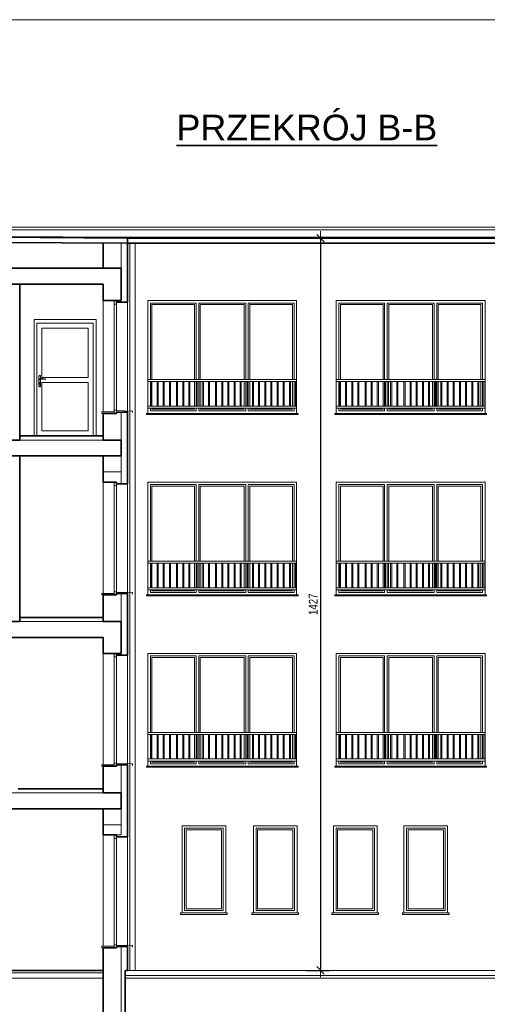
# Model space of a CAD drawing. Header units: millimetres. Extents: x 27795 to 86097, y -35443 to 41185.
# Tile 6 of 16: x 82472 to 83384, y -34443 to -32523. Entities that reach past the tile are written whole.
import ezdxf

# ---------------------------------------------------------------- set-up
doc = ezdxf.new("R2010")
doc.units = ezdxf.units.MM
doc.layers.get('0').update_dxf_attribs({"lineweight": 18})
doc.layers.get('Defpoints').update_dxf_attribs({"lineweight": 18})
for name, color, linetype, lineweight in [('Cienka', 7, 'Continuous', 18), ('M_Ramki rysunków', 2, 'Continuous', 18), ('M_Teksty duże', 3, 'Continuous', 35), ('PG_STOLARKA', 1, 'Continuous', 18), ('PG_WIDOKOWE_CIENKIE', 1, 'Continuous', 18), ('PG_WYMIARY', 1, 'Continuous', 18), ('PG_ŚCIANY_SŁUPY', 4, 'Continuous', 35)]:
    doc.layers.add(name, color=color, linetype=linetype, lineweight=lineweight)
doc.styles.add('BIKWYM', font='BIKROMSW.SHX', dxfattribs={"width": 0.8})
doc.styles.add('MCAD_TD', font='arial.ttf')
doc.dimstyles.new('BA_KR_50', dxfattribs={"dimscale": 0.5, "dimtxt": 25, "dimasz": 1.666667, "dimexe": 24, "dimexo": 0, "dimgap": 0, "dimtad": 0, "dimdec": 1, "dimrnd": 0.5, "dimzin": 9, "dimdsep": 46, "dimtxsty": 'BIKWYM', "dimblk": 'WYM-KR', "dimcen": 0, "dimdle": 20, "dimclrd": 256, "dimclre": 256, "dimclrt": 7, "dimadec": 0, "dimazin": 0, "dimtfac": 0.033333, "dimtdec": 1, "dimtmove": 0, "dimatfit": 3, "dimldrblk": 'WYM-KR', "dimfxl": 40, "dimfxlon": 1, "dimtvp": 0.8, "dimtolj": 1, "dimarcsym": 0})

# ---------------------------------------------------------------- blocks, each defined once
blk = doc.blocks.new('WYM-KR')
at = {"linetype": 'ByBlock'}
blk.add_line((11.52, 0), (-11.52, 0), dxfattribs=at)
at = {"color": 7, "linetype": 'ByBlock'}
blk.add_line((6.24, 6.24), (-6.24, -6.24), dxfattribs=at)
blk = doc.blocks.new('*D989')
at = {"layer": 'Defpoints', "color": 0, "transparency": 16777216}
for p in [(82988, -32949.4), (83002.8, -34376.9), (83058.4, -34376.9)]:
    blk.add_point(p, dxfattribs=at)
at = {"layer": 'PG_WYMIARY', "lineweight": -2, "transparency": 16777216}
for p, q in [((83030.4, -32949.4), (83075.2, -32949.4)), ((83058.4, -32950.6), (83058.4, -34375.7)), ((83030.4, -34376.9), (83075.2, -34376.9))]:
    blk.add_line(p, q, dxfattribs=at)
at = {"layer": 'PG_WYMIARY', "lineweight": -2, "transparency": 16777216, "xscale": 1.166666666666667, "yscale": 1.166666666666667, "zscale": 1.166666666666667}
for p, rotation in [((83058.4, -32949.4), 90), ((83058.4, -34376.9), 270)]:
    blk.add_blockref('WYM-KR', p, dxfattribs=dict(at, rotation=rotation))
at = {"layer": 'PG_WYMIARY', "color": 7, "transparency": 16777216, "insert": (83044.4, -33663.1), "char_height": 17.5, "attachment_point": 5, "rotation": 90, "style": 'BIKWYM'}
blk.add_mtext('\\A1;1427', dxfattribs=at)

msp = doc.modelspace()

# ---------------------------------------------------------------- linework, layer by layer
at = {"layer": 'Cienka', "color": 18, "lineweight": 0, "true_color": 0x000000}
for p, q in [((82499.8, -33334.86), (82499.8, -33107.86)), ((82499.8, -33107.86), (82620.8, -33107.86)), ((82620.8, -33107.86), (82620.8, -33334.86)), ((82505.3, -33334.86), (82505.3, -33114.86)), ((82505.3, -33114.86), (82615.3, -33114.86)), ((82515.3, -33124.86), (82605.3, -33124.86)), ((82515.3, -33124.86), (82515.3, -33220.86)), ((82605.3, -33124.86), (82605.3, -33220.86)), ((82615.3, -33114.86), (82615.3, -33334.86)), ((82509, -33218.41), (82509, -33237.61)), ((82509.2, -33237.61), (82509.2, -33218.41)), ((82512.4, -33218.41), (82512.4, -33223.29)), ((82512.4, -33224.75), (82512.4, -33237.61)), ((82512.6, -33218.41), (82512.6, -33223.26)), ((82512.6, -33224.7), (82512.6, -33237.61)), ((82605.3, -33220.86), (82515.3, -33220.86)), ((82509.8, -33231.66), (82509.8, -33233.36)), ((82510.3, -33233.41), (82510.3, -33232.14)), ((82511.3, -33233.41), (82511.3, -33232.14)), ((82511.8, -33231.66), (82511.8, -33233.36)), ((82515.3, -33230.86), (82515.3, -33324.86)), ((82605.3, -33230.86), (82515.3, -33230.86)), ((82605.3, -33230.86), (82605.3, -33324.86)), ((82620.8, -33334.86), (82499.8, -33334.86)), ((82605.3, -33324.86), (82515.3, -33324.86))]:
    msp.add_line(p, q, dxfattribs=at)
for centre, radius in [((82510.8, -33224.46), 1), ((82510.8, -33217.71), 0.3), ((82510.8, -33238.31), 0.3)]:
    msp.add_circle(centre, radius, dxfattribs=at)
for centre, radius, start, end in [((82510.8, -33218.41), 1.8, 0, 180), ((82510.8, -33218.41), 1.6, 0, 180), ((82510.8, -33224.46), 0.85, 90, 311.71105), ((82515.6, -33243.75), 20.7, 71.11883, 103.40488), ((82517.35, -33241.63), 17.59, 73.63501, 109.86977), ((82522.16, -33224.46), 0.332, 295.21794, 64.78206), ((82510.8, -33237.61), 1.8, 180, 0), ((82510.8, -33237.61), 1.6, 180, 0), ((82510.8, -33231.66), 1, 0, 180), ((82510.8, -33233.36), 1, 180, 0), ((82510.8, -33231.46), 0.85, 306.03188, 233.96812), ((82510.8, -33233.41), 0.5, 180, 0)]:
    msp.add_arc(centre, radius, start, end, dxfattribs=at)
at = {"layer": 'M_Ramki rysunków', "color": 18, "true_color": 0x000000}
msp.add_lwpolyline([(81485.14, -35393.39), (81485.14, -32523.39), (85335.14, -32523.39), (85335.14, -35393.39)], close=True, dxfattribs=at)
at = {"layer": 'PG_STOLARKA', "color": 18, "true_color": 0x000000}
for p, q in [((82656.3, -33077.86), (82656.3, -33284.86)), ((82660.3, -33077.86), (82660.3, -33284.86)), ((82656.3, -33431.86), (82656.3, -33638.86)), ((82660.3, -33431.86), (82660.3, -33638.86)), ((82656.3, -33765.86), (82656.3, -33972.86)), ((82660.3, -33765.86), (82660.3, -33972.86)), ((82656.3, -34119.86), (82656.3, -34326.86)), ((82660.3, -34119.86), (82660.3, -34326.86))]:
    msp.add_line(p, q, dxfattribs=at)
for points in [[(82656.3, -33077.86), (82660.3, -33077.86), (82660.3, -33070.86), (82656.3, -33070.86)], [(82656.3, -33290.86), (82660.3, -33290.86), (82660.3, -33284.86), (82656.3, -33284.86)], [(82631.8, -33287.86), (82656.3, -33287.86), (82656.3, -33290.86), (82631.8, -33290.86)], [(82656.3, -33431.86), (82660.3, -33431.86), (82660.3, -33424.86), (82656.3, -33424.86)], [(82631.8, -33641.86), (82656.3, -33641.86), (82656.3, -33644.86), (82631.8, -33644.86)], [(82656.3, -33644.86), (82660.3, -33644.86), (82660.3, -33638.86), (82656.3, -33638.86)], [(82656.3, -33765.86), (82660.3, -33765.86), (82660.3, -33758.86), (82656.3, -33758.86)], [(82631.8, -33975.86), (82656.3, -33975.86), (82656.3, -33978.86), (82631.8, -33978.86)], [(82656.3, -33978.86), (82660.3, -33978.86), (82660.3, -33972.86), (82656.3, -33972.86)], [(82656.3, -34119.86), (82660.3, -34119.86), (82660.3, -34112.86), (82656.3, -34112.86)], [(82631.8, -34329.86), (82656.3, -34329.86), (82656.3, -34332.86), (82631.8, -34332.86)], [(82656.3, -34332.86), (82660.3, -34332.86), (82660.3, -34326.86), (82656.3, -34326.86)]]:
    msp.add_lwpolyline(points, close=True, dxfattribs=at)
at = {"layer": 'PG_WIDOKOWE_CIENKIE', "color": 18, "true_color": 0x000000}
for p, q in [((81859.8, -32927.86), (84236.8, -32927.86)), ((81859.8, -32932.86), (84236.8, -32932.86)), ((81854.8, -32941.83), (82681.96, -32947.56)), ((82669.8, -33007.86), (82669.8, -32959.3)), ((82681.96, -32947.56), (83420.8, -32947.56)), ((82686.82, -34376.86), (82686.74, -32959.39)), ((82696.82, -34376.86), (82696.74, -32959.39)), ((82634.8, -33287.86), (82634.8, -33070.86)), ((82681.8, -33074.36), (82681.8, -33288.36)), ((83011.8, -33224.86), (82721.8, -33224.86)), ((83379.3, -33224.86), (83089.3, -33224.86)), ((83011.8, -33228.96), (82721.8, -33228.96)), ((82727.8, -33228.96), (82727.8, -33276.76)), ((82729.8, -33228.96), (82729.8, -33276.76)), ((82739.8, -33228.96), (82739.8, -33276.76)), ((82741.8, -33228.96), (82741.8, -33276.76)), ((82751.8, -33228.96), (82751.8, -33276.76)), ((82753.8, -33228.96), (82753.8, -33276.76)), ((82763.8, -33228.96), (82763.8, -33276.76)), ((82765.8, -33228.96), (82765.8, -33276.76)), ((82777.8, -33228.96), (82777.8, -33276.76)), ((82779.8, -33228.96), (82779.8, -33276.76)), ((82789.8, -33228.96), (82789.8, -33276.76)), ((82791.8, -33228.96), (82791.8, -33276.76)), ((82801.8, -33228.96), (82801.8, -33276.76)), ((82803.8, -33228.96), (82803.8, -33276.76)), ((82815.8, -33228.96), (82815.8, -33276.76)), ((82817.8, -33228.96), (82817.8, -33276.76)), ((82823.8, -33228.96), (82823.8, -33276.76)), ((82827.8, -33228.96), (82827.8, -33276.76)), ((82839.8, -33228.96), (82839.8, -33276.76)), ((82841.8, -33228.96), (82841.8, -33276.76)), ((82853.8, -33228.96), (82853.8, -33276.76)), ((82855.8, -33228.96), (82855.8, -33276.76)), ((82865.8, -33228.96), (82865.8, -33276.76)), ((82867.8, -33228.96), (82867.8, -33276.76)), ((82877.8, -33228.96), (82877.8, -33276.76)), ((82879.8, -33228.96), (82879.8, -33276.76)), ((82889.8, -33228.96), (82889.8, -33276.76)), ((82891.8, -33228.96), (82891.8, -33276.76)), ((82901.8, -33228.96), (82901.8, -33276.76)), ((82903.8, -33228.96), (82903.8, -33276.76)), ((82913.8, -33228.96), (82913.8, -33276.76)), ((82915.8, -33228.96), (82915.8, -33276.76)), ((82925.8, -33228.96), (82925.8, -33276.76)), ((82927.8, -33228.96), (82927.8, -33276.76)), ((82937.8, -33228.96), (82937.8, -33276.76)), ((82939.8, -33228.96), (82939.8, -33276.76)), ((82949.8, -33228.96), (82949.8, -33276.76)), ((82951.8, -33228.96), (82951.8, -33276.76)), ((82961.8, -33228.96), (82961.8, -33276.76)), ((82963.8, -33228.96), (82963.8, -33276.76)), ((82973.8, -33228.96), (82973.8, -33276.76)), ((82975.8, -33228.96), (82975.8, -33276.76)), ((82985.8, -33228.96), (82985.8, -33276.76)), ((82987.8, -33228.96), (82987.8, -33276.76)), ((82997.8, -33228.96), (82997.8, -33276.76)), ((82999.8, -33228.96), (82999.8, -33276.76)), ((83009.8, -33228.96), (83009.8, -33276.76)), ((83011.8, -33228.96), (83011.8, -33276.76)), ((83379.3, -33228.96), (83089.3, -33228.96)), ((83095.3, -33228.96), (83095.3, -33276.76)), ((83097.3, -33228.96), (83097.3, -33276.76)), ((83107.3, -33228.96), (83107.3, -33276.76)), ((83109.3, -33228.96), (83109.3, -33276.76)), ((83119.3, -33228.96), (83119.3, -33276.76)), ((83121.3, -33228.96), (83121.3, -33276.76)), ((83131.3, -33228.96), (83131.3, -33276.76)), ((83133.3, -33228.96), (83133.3, -33276.76)), ((83145.3, -33228.96), (83145.3, -33276.76)), ((83147.3, -33228.96), (83147.3, -33276.76)), ((83157.3, -33228.96), (83157.3, -33276.76)), ((83159.3, -33228.96), (83159.3, -33276.76)), ((83169.3, -33228.96), (83169.3, -33276.76)), ((83171.3, -33228.96), (83171.3, -33276.76)), ((83183.3, -33228.96), (83183.3, -33276.76)), ((83185.3, -33228.96), (83185.3, -33276.76)), ((83191.3, -33228.96), (83191.3, -33276.76)), ((83195.3, -33228.96), (83195.3, -33276.76)), ((83207.3, -33228.96), (83207.3, -33276.76)), ((83209.3, -33228.96), (83209.3, -33276.76)), ((83221.3, -33228.96), (83221.3, -33276.76)), ((83223.3, -33228.96), (83223.3, -33276.76)), ((83233.3, -33228.96), (83233.3, -33276.76)), ((83235.3, -33228.96), (83235.3, -33276.76)), ((83245.3, -33228.96), (83245.3, -33276.76)), ((83247.3, -33228.96), (83247.3, -33276.76)), ((83257.3, -33228.96), (83257.3, -33276.76)), ((83259.3, -33228.96), (83259.3, -33276.76)), ((83269.3, -33228.96), (83269.3, -33276.76)), ((83271.3, -33228.96), (83271.3, -33276.76)), ((83281.3, -33228.96), (83281.3, -33276.76)), ((83283.3, -33228.96), (83283.3, -33276.76)), ((83293.3, -33228.96), (83293.3, -33276.76)), ((83295.3, -33228.96), (83295.3, -33276.76)), ((83305.3, -33228.96), (83305.3, -33276.76)), ((83307.3, -33228.96), (83307.3, -33276.76)), ((83317.3, -33228.96), (83317.3, -33276.76)), ((83319.3, -33228.96), (83319.3, -33276.76)), ((83329.3, -33228.96), (83329.3, -33276.76)), ((83331.3, -33228.96), (83331.3, -33276.76)), ((83341.3, -33228.96), (83341.3, -33276.76)), ((83343.3, -33228.96), (83343.3, -33276.76)), ((83353.3, -33228.96), (83353.3, -33276.76)), ((83355.3, -33228.96), (83355.3, -33276.76)), ((83365.3, -33228.96), (83365.3, -33276.76)), ((83367.3, -33228.96), (83367.3, -33276.76)), ((83377.3, -33228.96), (83377.3, -33276.76)), ((83379.3, -33228.96), (83379.3, -33276.76)), ((83011.8, -33276.76), (82721.8, -33276.76)), ((83011.8, -33280.86), (82721.8, -33280.86)), ((83379.3, -33276.76), (83089.3, -33276.76)), ((83379.3, -33280.86), (83089.3, -33280.86)), ((82669.8, -33288.36), (82669.8, -33428.36)), ((82681.8, -33288.36), (82681.8, -33288.36)), ((82721.8, -33290.86), (82718.8, -33290.86)), ((82718.8, -33290.86), (82718.8, -33292.86)), ((82718.8, -33290.86), (82718.8, -33292.86)), ((82718.8, -33292.86), (83014.8, -33292.86)), ((82721.8, -33290.86), (83011.8, -33290.86)), ((83011.8, -33290.86), (83014.8, -33290.86)), ((83014.8, -33290.86), (83014.8, -33292.86)), ((83089.3, -33290.86), (83086.3, -33290.86)), ((83086.3, -33290.86), (83086.3, -33292.86)), ((83086.3, -33292.86), (83382.3, -33292.86)), ((83089.3, -33290.86), (83379.3, -33290.86)), ((83379.3, -33290.86), (83382.3, -33290.86)), ((83382.3, -33290.86), (83382.3, -33292.86)), ((82634.8, -33342.86), (81854.8, -33342.86)), ((82669.8, -33404.86), (82634.8, -33404.86)), ((82634.8, -33424.86), (82634.8, -33641.86)), ((82681.8, -33642.36), (82681.8, -33428.36)), ((83011.8, -33578.86), (82721.8, -33578.86)), ((83011.8, -33582.96), (82721.8, -33582.96)), ((82727.8, -33582.96), (82727.8, -33630.76)), ((82729.8, -33582.96), (82729.8, -33630.76)), ((82739.8, -33582.96), (82739.8, -33630.76)), ((82741.8, -33582.96), (82741.8, -33630.76)), ((82751.8, -33582.96), (82751.8, -33630.76)), ((82753.8, -33582.96), (82753.8, -33630.76)), ((82763.8, -33582.96), (82763.8, -33630.76)), ((82765.8, -33582.96), (82765.8, -33630.76)), ((82777.8, -33582.96), (82777.8, -33630.76)), ((82779.8, -33582.96), (82779.8, -33630.76)), ((82789.8, -33582.96), (82789.8, -33630.76)), ((82791.8, -33582.96), (82791.8, -33630.76)), ((82801.8, -33582.96), (82801.8, -33630.76)), ((82803.8, -33582.96), (82803.8, -33630.76)), ((82815.8, -33582.96), (82815.8, -33630.76)), ((82817.8, -33582.96), (82817.8, -33630.76)), ((82823.8, -33582.96), (82823.8, -33630.76)), ((82827.8, -33582.96), (82827.8, -33630.76)), ((82839.8, -33582.96), (82839.8, -33630.76)), ((82841.8, -33582.96), (82841.8, -33630.76)), ((82853.8, -33582.96), (82853.8, -33630.76)), ((82855.8, -33582.96), (82855.8, -33630.76)), ((82865.8, -33582.96), (82865.8, -33630.76)), ((82867.8, -33582.96), (82867.8, -33630.76)), ((82877.8, -33582.96), (82877.8, -33630.76)), ((82879.8, -33582.96), (82879.8, -33630.76)), ((82889.8, -33582.96), (82889.8, -33630.76)), ((82891.8, -33582.96), (82891.8, -33630.76)), ((82901.8, -33582.96), (82901.8, -33630.76)), ((82903.8, -33582.96), (82903.8, -33630.76)), ((82913.8, -33582.96), (82913.8, -33630.76)), ((82915.8, -33582.96), (82915.8, -33630.76)), ((82925.8, -33582.96), (82925.8, -33630.76)), ((82927.8, -33582.96), (82927.8, -33630.76)), ((82937.8, -33582.96), (82937.8, -33630.76)), ((82939.8, -33582.96), (82939.8, -33630.76)), ((82949.8, -33582.96), (82949.8, -33630.76)), ((82951.8, -33582.96), (82951.8, -33630.76)), ((82961.8, -33582.96), (82961.8, -33630.76)), ((82963.8, -33582.96), (82963.8, -33630.76)), ((82973.8, -33582.96), (82973.8, -33630.76)), ((82975.8, -33582.96), (82975.8, -33630.76)), ((82985.8, -33582.96), (82985.8, -33630.76)), ((82987.8, -33582.96), (82987.8, -33630.76)), ((82997.8, -33582.96), (82997.8, -33630.76)), ((82999.8, -33582.96), (82999.8, -33630.76)), ((83009.8, -33582.96), (83009.8, -33630.76)), ((83011.8, -33582.96), (83011.8, -33630.76)), ((83379.3, -33578.86), (83089.3, -33578.86)), ((83379.3, -33582.96), (83089.3, -33582.96)), ((83095.3, -33582.96), (83095.3, -33630.76)), ((83097.3, -33582.96), (83097.3, -33630.76)), ((83107.3, -33582.96), (83107.3, -33630.76)), ((83109.3, -33582.96), (83109.3, -33630.76)), ((83119.3, -33582.96), (83119.3, -33630.76)), ((83121.3, -33582.96), (83121.3, -33630.76)), ((83131.3, -33582.96), (83131.3, -33630.76)), ((83133.3, -33582.96), (83133.3, -33630.76)), ((83145.3, -33582.96), (83145.3, -33630.76)), ((83147.3, -33582.96), (83147.3, -33630.76)), ((83157.3, -33582.96), (83157.3, -33630.76)), ((83159.3, -33582.96), (83159.3, -33630.76)), ((83169.3, -33582.96), (83169.3, -33630.76)), ((83171.3, -33582.96), (83171.3, -33630.76)), ((83183.3, -33582.96), (83183.3, -33630.76)), ((83185.3, -33582.96), (83185.3, -33630.76)), ((83191.3, -33582.96), (83191.3, -33630.76)), ((83195.3, -33582.96), (83195.3, -33630.76)), ((83207.3, -33582.96), (83207.3, -33630.76)), ((83209.3, -33582.96), (83209.3, -33630.76)), ((83221.3, -33582.96), (83221.3, -33630.76)), ((83223.3, -33582.96), (83223.3, -33630.76)), ((83233.3, -33582.96), (83233.3, -33630.76)), ((83235.3, -33582.96), (83235.3, -33630.76)), ((83245.3, -33582.96), (83245.3, -33630.76)), ((83247.3, -33582.96), (83247.3, -33630.76)), ((83257.3, -33582.96), (83257.3, -33630.76)), ((83259.3, -33582.96), (83259.3, -33630.76)), ((83269.3, -33582.96), (83269.3, -33630.76)), ((83271.3, -33582.96), (83271.3, -33630.76)), ((83281.3, -33582.96), (83281.3, -33630.76)), ((83283.3, -33582.96), (83283.3, -33630.76)), ((83293.3, -33582.96), (83293.3, -33630.76)), ((83295.3, -33582.96), (83295.3, -33630.76)), ((83305.3, -33582.96), (83305.3, -33630.76)), ((83307.3, -33582.96), (83307.3, -33630.76)), ((83317.3, -33582.96), (83317.3, -33630.76)), ((83319.3, -33582.96), (83319.3, -33630.76)), ((83329.3, -33582.96), (83329.3, -33630.76)), ((83331.3, -33582.96), (83331.3, -33630.76)), ((83341.3, -33582.96), (83341.3, -33630.76)), ((83343.3, -33582.96), (83343.3, -33630.76)), ((83353.3, -33582.96), (83353.3, -33630.76)), ((83355.3, -33582.96), (83355.3, -33630.76)), ((83365.3, -33582.96), (83365.3, -33630.76)), ((83367.3, -33582.96), (83367.3, -33630.76)), ((83377.3, -33582.96), (83377.3, -33630.76)), ((83379.3, -33582.96), (83379.3, -33630.76)), ((83011.8, -33630.76), (82721.8, -33630.76)), ((83379.3, -33630.76), (83089.3, -33630.76)), ((82669.8, -33758.86), (82669.8, -33642.36)), ((82681.8, -33642.36), (82681.8, -33642.36)), ((82721.8, -33644.86), (82718.8, -33644.86)), ((82718.8, -33644.86), (82718.8, -33646.86)), ((82718.8, -33646.86), (83014.8, -33646.86)), ((83011.8, -33634.86), (82721.8, -33634.86)), ((82721.8, -33644.86), (83011.8, -33644.86)), ((83011.8, -33644.86), (83014.8, -33644.86)), ((83014.8, -33644.86), (83014.8, -33646.86)), ((83089.3, -33644.86), (83086.3, -33644.86)), ((83086.3, -33644.86), (83086.3, -33646.86)), ((83086.3, -33646.86), (83382.3, -33646.86)), ((83379.3, -33634.86), (83089.3, -33634.86)), ((83089.3, -33644.86), (83379.3, -33644.86)), ((83379.3, -33644.86), (83382.3, -33644.86)), ((83382.3, -33644.86), (83382.3, -33646.86)), ((82634.8, -33696.86), (81854.8, -33696.86)), ((82634.8, -33975.86), (82634.8, -33758.86)), ((82681.8, -33762.36), (82681.8, -33976.36)), ((83011.8, -33912.86), (82721.8, -33912.86)), ((83011.8, -33916.96), (82721.8, -33916.96)), ((82727.8, -33916.96), (82727.8, -33964.76)), ((82729.8, -33916.96), (82729.8, -33964.76)), ((82739.8, -33916.96), (82739.8, -33964.76)), ((82741.8, -33916.96), (82741.8, -33964.76)), ((82751.8, -33916.96), (82751.8, -33964.76)), ((82753.8, -33916.96), (82753.8, -33964.76)), ((82763.8, -33916.96), (82763.8, -33964.76)), ((82765.8, -33916.96), (82765.8, -33964.76)), ((82777.8, -33916.96), (82777.8, -33964.76)), ((82779.8, -33916.96), (82779.8, -33964.76)), ((82789.8, -33916.96), (82789.8, -33964.76)), ((82791.8, -33916.96), (82791.8, -33964.76)), ((82801.8, -33916.96), (82801.8, -33964.76)), ((82803.8, -33916.96), (82803.8, -33964.76)), ((82815.8, -33916.96), (82815.8, -33964.76)), ((82817.8, -33916.96), (82817.8, -33964.76)), ((82823.8, -33916.96), (82823.8, -33964.76)), ((82827.8, -33916.96), (82827.8, -33964.76)), ((82839.8, -33916.96), (82839.8, -33964.76)), ((82841.8, -33916.96), (82841.8, -33964.76)), ((82853.8, -33916.96), (82853.8, -33964.76)), ((82855.8, -33916.96), (82855.8, -33964.76)), ((82865.8, -33916.96), (82865.8, -33964.76)), ((82867.8, -33916.96), (82867.8, -33964.76)), ((82877.8, -33916.96), (82877.8, -33964.76)), ((82879.8, -33916.96), (82879.8, -33964.76)), ((82889.8, -33916.96), (82889.8, -33964.76)), ((82891.8, -33916.96), (82891.8, -33964.76)), ((82901.8, -33916.96), (82901.8, -33964.76)), ((82903.8, -33916.96), (82903.8, -33964.76)), ((82913.8, -33916.96), (82913.8, -33964.76)), ((82915.8, -33916.96), (82915.8, -33964.76)), ((82925.8, -33916.96), (82925.8, -33964.76)), ((82927.8, -33916.96), (82927.8, -33964.76)), ((82937.8, -33916.96), (82937.8, -33964.76)), ((82939.8, -33916.96), (82939.8, -33964.76)), ((82949.8, -33916.96), (82949.8, -33964.76)), ((82951.8, -33916.96), (82951.8, -33964.76)), ((82961.8, -33916.96), (82961.8, -33964.76)), ((82963.8, -33916.96), (82963.8, -33964.76)), ((82973.8, -33916.96), (82973.8, -33964.76)), ((82975.8, -33916.96), (82975.8, -33964.76)), ((82985.8, -33916.96), (82985.8, -33964.76)), ((82987.8, -33916.96), (82987.8, -33964.76)), ((82997.8, -33916.96), (82997.8, -33964.76)), ((82999.8, -33916.96), (82999.8, -33964.76)), ((83009.8, -33916.96), (83009.8, -33964.76)), ((83011.8, -33916.96), (83011.8, -33964.76)), ((83379.3, -33912.86), (83089.3, -33912.86)), ((83379.3, -33916.96), (83089.3, -33916.96)), ((83095.3, -33916.96), (83095.3, -33964.76)), ((83097.3, -33916.96), (83097.3, -33964.76)), ((83107.3, -33916.96), (83107.3, -33964.76)), ((83109.3, -33916.96), (83109.3, -33964.76)), ((83119.3, -33916.96), (83119.3, -33964.76)), ((83121.3, -33916.96), (83121.3, -33964.76)), ((83131.3, -33916.96), (83131.3, -33964.76)), ((83133.3, -33916.96), (83133.3, -33964.76)), ((83145.3, -33916.96), (83145.3, -33964.76)), ((83147.3, -33916.96), (83147.3, -33964.76)), ((83157.3, -33916.96), (83157.3, -33964.76)), ((83159.3, -33916.96), (83159.3, -33964.76)), ((83169.3, -33916.96), (83169.3, -33964.76)), ((83171.3, -33916.96), (83171.3, -33964.76)), ((83183.3, -33916.96), (83183.3, -33964.76)), ((83185.3, -33916.96), (83185.3, -33964.76)), ((83191.3, -33916.96), (83191.3, -33964.76)), ((83195.3, -33916.96), (83195.3, -33964.76)), ((83207.3, -33916.96), (83207.3, -33964.76)), ((83209.3, -33916.96), (83209.3, -33964.76)), ((83221.3, -33916.96), (83221.3, -33964.76)), ((83223.3, -33916.96), (83223.3, -33964.76)), ((83233.3, -33916.96), (83233.3, -33964.76)), ((83235.3, -33916.96), (83235.3, -33964.76)), ((83245.3, -33916.96), (83245.3, -33964.76)), ((83247.3, -33916.96), (83247.3, -33964.76)), ((83257.3, -33916.96), (83257.3, -33964.76)), ((83259.3, -33916.96), (83259.3, -33964.76)), ((83269.3, -33916.96), (83269.3, -33964.76)), ((83271.3, -33916.96), (83271.3, -33964.76)), ((83281.3, -33916.96), (83281.3, -33964.76)), ((83283.3, -33916.96), (83283.3, -33964.76)), ((83293.3, -33916.96), (83293.3, -33964.76)), ((83295.3, -33916.96), (83295.3, -33964.76)), ((83305.3, -33916.96), (83305.3, -33964.76)), ((83307.3, -33916.96), (83307.3, -33964.76)), ((83317.3, -33916.96), (83317.3, -33964.76)), ((83319.3, -33916.96), (83319.3, -33964.76)), ((83329.3, -33916.96), (83329.3, -33964.76)), ((83331.3, -33916.96), (83331.3, -33964.76)), ((83341.3, -33916.96), (83341.3, -33964.76)), ((83343.3, -33916.96), (83343.3, -33964.76)), ((83353.3, -33916.96), (83353.3, -33964.76)), ((83355.3, -33916.96), (83355.3, -33964.76)), ((83365.3, -33916.96), (83365.3, -33964.76)), ((83367.3, -33916.96), (83367.3, -33964.76)), ((83377.3, -33916.96), (83377.3, -33964.76)), ((83379.3, -33916.96), (83379.3, -33964.76)), ((82669.8, -34030.86), (82669.8, -33976.36)), ((82681.8, -33976.36), (82681.8, -33976.36)), ((83011.8, -33964.76), (82721.8, -33964.76)), ((83011.8, -33968.86), (82721.8, -33968.86)), ((83379.3, -33964.76), (83089.3, -33964.76)), ((83379.3, -33968.86), (83089.3, -33968.86)), ((82721.8, -33978.86), (82718.8, -33978.86)), ((82718.8, -33978.86), (82718.8, -33980.86)), ((82718.8, -33980.86), (83014.8, -33980.86)), ((82721.8, -33978.86), (83011.8, -33978.86)), ((83011.8, -33978.86), (83014.8, -33978.86)), ((83014.8, -33978.86), (83014.8, -33980.86)), ((83089.3, -33978.86), (83086.3, -33978.86)), ((83086.3, -33978.86), (83086.3, -33980.86)), ((83086.3, -33980.86), (83382.3, -33980.86)), ((83089.3, -33978.86), (83379.3, -33978.86)), ((83379.3, -33978.86), (83382.3, -33978.86)), ((83382.3, -33978.86), (83382.3, -33980.86)), ((82634.8, -34030.86), (81854.8, -34030.86)), ((82669.8, -34061.86), (82669.8, -34112.86)), ((82669.8, -34092.86), (82634.8, -34092.86)), ((82634.8, -34112.86), (82634.8, -34329.86)), ((82660.3, -34112.86), (82669.8, -34112.86)), ((82681.8, -34116.36), (82681.8, -34330.36)), ((82669.8, -34330.36), (82669.8, -34476.86)), ((82681.8, -34376.86), (83420.8, -34376.86)), ((81854.8, -34381.86), (82634.8, -34381.86)), ((81854.8, -34391.86), (82634.8, -34391.86)), ((82677.8, -34386.86), (83424.8, -34386.86)), ((82677.8, -34391.86), (83424.8, -34391.86))]:
    msp.add_line(p, q, dxfattribs=at)
for points in [[(82721.8, -33290.86), (82721.8, -33070.86), (83011.8, -33070.86), (83011.8, -33290.86)], [(83089.3, -33290.86), (83089.3, -33070.86), (83379.3, -33070.86), (83379.3, -33290.86)], [(82726.8, -33224.86), (82726.8, -33075.86), (82815.97, -33075.86), (82815.97, -33224.86)], [(82729.8, -33224.86), (82729.8, -33078.86), (82812.97, -33078.86), (82812.97, -33224.86)], [(82820.97, -33224.86), (82820.97, -33075.86), (82912.64, -33075.86)], [(82823.97, -33224.86), (82823.97, -33078.86), (82909.64, -33078.86), (82909.64, -33224.86)], [(82912.64, -33075.86), (82912.64, -33224.86)], [(82917.64, -33075.86), (83006.8, -33075.86), (83006.8, -33224.86)], [(82917.64, -33224.86), (82917.64, -33075.86)], [(82920.64, -33224.86), (82920.64, -33078.86), (83003.8, -33078.86), (83003.8, -33224.86)], [(83094.3, -33224.86), (83094.3, -33075.86), (83183.47, -33075.86), (83183.47, -33224.86)], [(83097.3, -33224.86), (83097.3, -33078.86), (83180.47, -33078.86), (83180.47, -33224.86)], [(83188.47, -33224.86), (83188.47, -33075.86), (83280.14, -33075.86)], [(83191.47, -33224.86), (83191.47, -33078.86), (83277.14, -33078.86), (83277.14, -33224.86)], [(83280.14, -33075.86), (83280.14, -33224.86)], [(83285.14, -33075.86), (83374.3, -33075.86), (83374.3, -33224.86)], [(83285.14, -33224.86), (83285.14, -33075.86)], [(83288.14, -33224.86), (83288.14, -33078.86), (83371.3, -33078.86), (83371.3, -33224.86)], [(82726.8, -33276.76), (82726.8, -33228.96)], [(82729.8, -33276.76), (82729.8, -33228.96)], [(82812.97, -33228.96), (82812.97, -33276.76)], [(82815.97, -33228.96), (82815.97, -33276.76)], [(82820.97, -33276.76), (82820.97, -33228.96)], [(82829.97, -33276.76), (82829.97, -33228.96)], [(82909.64, -33228.96), (82909.64, -33276.76)], [(82912.64, -33228.96), (82912.64, -33276.76)], [(82917.64, -33276.76), (82917.64, -33228.96)], [(82920.64, -33276.76), (82920.64, -33228.96)], [(83003.8, -33228.96), (83003.8, -33276.76)], [(83006.8, -33228.96), (83006.8, -33276.76)], [(83094.3, -33276.76), (83094.3, -33228.96)], [(83097.3, -33276.76), (83097.3, -33228.96)], [(83180.47, -33228.96), (83180.47, -33276.76)], [(83183.47, -33228.96), (83183.47, -33276.76)], [(83188.47, -33276.76), (83188.47, -33228.96)], [(83197.47, -33276.76), (83197.47, -33228.96)], [(83277.14, -33228.96), (83277.14, -33276.76)], [(83280.14, -33228.96), (83280.14, -33276.76)], [(83285.14, -33276.76), (83285.14, -33228.96)], [(83288.14, -33276.76), (83288.14, -33228.96)], [(83371.3, -33228.96), (83371.3, -33276.76)], [(83374.3, -33228.96), (83374.3, -33276.76)], [(82660.3, -33285.46), (82691.93, -33286.31), (82691.93, -33289.47), (82690.89, -33287.8)], [(82815.97, -33285.86), (82726.8, -33285.86), (82726.8, -33280.86)], [(82812.97, -33280.86), (82812.97, -33282.86), (82729.8, -33282.86), (82729.8, -33280.86)], [(82815.97, -33280.86), (82815.97, -33285.86)], [(82912.64, -33280.86), (82912.64, -33285.86), (82820.97, -33285.86), (82820.97, -33280.86)], [(82909.64, -33280.86), (82909.64, -33282.86), (82823.97, -33282.86), (82823.97, -33280.86)], [(83006.8, -33280.86), (83006.8, -33285.86), (82917.64, -33285.86), (82917.64, -33280.86)], [(83003.8, -33280.86), (83003.8, -33282.86), (82920.64, -33282.86), (82920.64, -33280.86)], [(83183.47, -33285.86), (83094.3, -33285.86), (83094.3, -33280.86)], [(83180.47, -33280.86), (83180.47, -33282.86), (83097.3, -33282.86), (83097.3, -33280.86)], [(83183.47, -33280.86), (83183.47, -33285.86)], [(83280.14, -33280.86), (83280.14, -33285.86), (83188.47, -33285.86), (83188.47, -33280.86)], [(83277.14, -33280.86), (83277.14, -33282.86), (83191.47, -33282.86), (83191.47, -33280.86)], [(83374.3, -33280.86), (83374.3, -33285.86), (83285.14, -33285.86), (83285.14, -33280.86)], [(83371.3, -33280.86), (83371.3, -33282.86), (83288.14, -33282.86), (83288.14, -33280.86)], [(82721.8, -33644.86), (82721.8, -33424.86), (83011.8, -33424.86), (83011.8, -33644.86)], [(82726.8, -33578.86), (82726.8, -33429.86), (82815.97, -33429.86), (82815.97, -33578.86)], [(82729.8, -33578.86), (82729.8, -33432.86), (82812.97, -33432.86), (82812.97, -33578.86)], [(82820.97, -33578.86), (82820.97, -33429.86), (82912.64, -33429.86)], [(82823.97, -33578.86), (82823.97, -33432.86), (82909.64, -33432.86), (82909.64, -33578.86)], [(82912.64, -33429.86), (82912.64, -33578.86)], [(82917.64, -33429.86), (83006.8, -33429.86), (83006.8, -33578.86)], [(82917.64, -33578.86), (82917.64, -33429.86)], [(82920.64, -33578.86), (82920.64, -33432.86), (83003.8, -33432.86), (83003.8, -33578.86)], [(83089.3, -33644.86), (83089.3, -33424.86), (83379.3, -33424.86), (83379.3, -33644.86)], [(83094.3, -33578.86), (83094.3, -33429.86), (83183.47, -33429.86), (83183.47, -33578.86)], [(83097.3, -33578.86), (83097.3, -33432.86), (83180.47, -33432.86), (83180.47, -33578.86)], [(83188.47, -33578.86), (83188.47, -33429.86), (83280.14, -33429.86)], [(83191.47, -33578.86), (83191.47, -33432.86), (83277.14, -33432.86), (83277.14, -33578.86)], [(83280.14, -33429.86), (83280.14, -33578.86)], [(83285.14, -33429.86), (83374.3, -33429.86), (83374.3, -33578.86)], [(83285.14, -33578.86), (83285.14, -33429.86)], [(83288.14, -33578.86), (83288.14, -33432.86), (83371.3, -33432.86), (83371.3, -33578.86)], [(82726.8, -33630.76), (82726.8, -33582.96)], [(82729.8, -33630.76), (82729.8, -33582.96)], [(82812.97, -33582.96), (82812.97, -33630.76)], [(82815.97, -33582.96), (82815.97, -33630.76)], [(82820.97, -33630.76), (82820.97, -33582.96)], [(82829.97, -33630.76), (82829.97, -33582.96)], [(82909.64, -33582.96), (82909.64, -33630.76)], [(82912.64, -33582.96), (82912.64, -33630.76)], [(82917.64, -33630.76), (82917.64, -33582.96)], [(82920.64, -33630.76), (82920.64, -33582.96)], [(83003.8, -33582.96), (83003.8, -33630.76)], [(83006.8, -33582.96), (83006.8, -33630.76)], [(83094.3, -33630.76), (83094.3, -33582.96)], [(83097.3, -33630.76), (83097.3, -33582.96)], [(83180.47, -33582.96), (83180.47, -33630.76)], [(83183.47, -33582.96), (83183.47, -33630.76)], [(83188.47, -33630.76), (83188.47, -33582.96)], [(83197.47, -33630.76), (83197.47, -33582.96)], [(83277.14, -33582.96), (83277.14, -33630.76)], [(83280.14, -33582.96), (83280.14, -33630.76)], [(83285.14, -33630.76), (83285.14, -33582.96)], [(83288.14, -33630.76), (83288.14, -33582.96)], [(83371.3, -33582.96), (83371.3, -33630.76)], [(83374.3, -33582.96), (83374.3, -33630.76)], [(82660.3, -33639.46), (82691.93, -33640.31), (82691.93, -33643.47), (82690.89, -33641.8)], [(82815.97, -33639.86), (82726.8, -33639.86), (82726.8, -33634.86)], [(82812.97, -33634.86), (82812.97, -33636.86), (82729.8, -33636.86), (82729.8, -33634.86)], [(82815.97, -33634.86), (82815.97, -33639.86)], [(82912.64, -33634.86), (82912.64, -33639.86), (82820.97, -33639.86), (82820.97, -33634.86)], [(82909.64, -33634.86), (82909.64, -33636.86), (82823.97, -33636.86), (82823.97, -33634.86)], [(83006.8, -33634.86), (83006.8, -33639.86), (82917.64, -33639.86), (82917.64, -33634.86)], [(83003.8, -33634.86), (83003.8, -33636.86), (82920.64, -33636.86), (82920.64, -33634.86)], [(83183.47, -33639.86), (83094.3, -33639.86), (83094.3, -33634.86)], [(83180.47, -33634.86), (83180.47, -33636.86), (83097.3, -33636.86), (83097.3, -33634.86)], [(83183.47, -33634.86), (83183.47, -33639.86)], [(83280.14, -33634.86), (83280.14, -33639.86), (83188.47, -33639.86), (83188.47, -33634.86)], [(83277.14, -33634.86), (83277.14, -33636.86), (83191.47, -33636.86), (83191.47, -33634.86)], [(83374.3, -33634.86), (83374.3, -33639.86), (83285.14, -33639.86), (83285.14, -33634.86)], [(83371.3, -33634.86), (83371.3, -33636.86), (83288.14, -33636.86), (83288.14, -33634.86)], [(82721.8, -33978.86), (82721.8, -33758.86), (83011.8, -33758.86), (83011.8, -33978.86)], [(82726.8, -33912.86), (82726.8, -33763.86), (82815.97, -33763.86), (82815.97, -33912.86)], [(82820.97, -33912.86), (82820.97, -33763.86), (82912.64, -33763.86)], [(82912.64, -33763.86), (82912.64, -33912.86)], [(82917.64, -33763.86), (83006.8, -33763.86), (83006.8, -33912.86)], [(82917.64, -33912.86), (82917.64, -33763.86)], [(83089.3, -33978.86), (83089.3, -33758.86), (83379.3, -33758.86), (83379.3, -33978.86)], [(83094.3, -33912.86), (83094.3, -33763.86), (83183.47, -33763.86), (83183.47, -33912.86)], [(83188.47, -33912.86), (83188.47, -33763.86), (83280.14, -33763.86)], [(83280.14, -33763.86), (83280.14, -33912.86)], [(83285.14, -33763.86), (83374.3, -33763.86), (83374.3, -33912.86)], [(83285.14, -33912.86), (83285.14, -33763.86)], [(82729.8, -33912.86), (82729.8, -33766.86), (82812.97, -33766.86), (82812.97, -33912.86)], [(82823.97, -33912.86), (82823.97, -33766.86), (82909.64, -33766.86), (82909.64, -33912.86)], [(82920.64, -33912.86), (82920.64, -33766.86), (83003.8, -33766.86), (83003.8, -33912.86)], [(83097.3, -33912.86), (83097.3, -33766.86), (83180.47, -33766.86), (83180.47, -33912.86)], [(83191.47, -33912.86), (83191.47, -33766.86), (83277.14, -33766.86), (83277.14, -33912.86)], [(83288.14, -33912.86), (83288.14, -33766.86), (83371.3, -33766.86), (83371.3, -33912.86)], [(82726.8, -33964.76), (82726.8, -33916.96)], [(82729.8, -33964.76), (82729.8, -33916.96)], [(82812.97, -33916.96), (82812.97, -33964.76)], [(82815.97, -33916.96), (82815.97, -33964.76)], [(82820.97, -33964.76), (82820.97, -33916.96)], [(82829.97, -33964.76), (82829.97, -33916.96)], [(82909.64, -33916.96), (82909.64, -33964.76)], [(82912.64, -33916.96), (82912.64, -33964.76)], [(82917.64, -33964.76), (82917.64, -33916.96)], [(82920.64, -33964.76), (82920.64, -33916.96)], [(83003.8, -33916.96), (83003.8, -33964.76)], [(83006.8, -33916.96), (83006.8, -33964.76)], [(83094.3, -33964.76), (83094.3, -33916.96)], [(83097.3, -33964.76), (83097.3, -33916.96)], [(83180.47, -33916.96), (83180.47, -33964.76)], [(83183.47, -33916.96), (83183.47, -33964.76)], [(83188.47, -33964.76), (83188.47, -33916.96)], [(83197.47, -33964.76), (83197.47, -33916.96)], [(83277.14, -33916.96), (83277.14, -33964.76)], [(83280.14, -33916.96), (83280.14, -33964.76)], [(83285.14, -33964.76), (83285.14, -33916.96)], [(83288.14, -33964.76), (83288.14, -33916.96)], [(83371.3, -33916.96), (83371.3, -33964.76)], [(83374.3, -33916.96), (83374.3, -33964.76)], [(82660.3, -33973.46), (82691.93, -33974.31), (82691.93, -33977.47), (82690.89, -33975.8)], [(82815.97, -33973.86), (82726.8, -33973.86), (82726.8, -33968.86)], [(82812.97, -33968.86), (82812.97, -33970.86), (82729.8, -33970.86), (82729.8, -33968.86)], [(82815.97, -33968.86), (82815.97, -33973.86)], [(82912.64, -33968.86), (82912.64, -33973.86), (82820.97, -33973.86), (82820.97, -33968.86)], [(82909.64, -33968.86), (82909.64, -33970.86), (82823.97, -33970.86), (82823.97, -33968.86)], [(83006.8, -33968.86), (83006.8, -33973.86), (82917.64, -33973.86), (82917.64, -33968.86)], [(83003.8, -33968.86), (83003.8, -33970.86), (82920.64, -33970.86), (82920.64, -33968.86)], [(83183.47, -33973.86), (83094.3, -33973.86), (83094.3, -33968.86)], [(83180.47, -33968.86), (83180.47, -33970.86), (83097.3, -33970.86), (83097.3, -33968.86)], [(83183.47, -33968.86), (83183.47, -33973.86)], [(83280.14, -33968.86), (83280.14, -33973.86), (83188.47, -33973.86), (83188.47, -33968.86)], [(83277.14, -33968.86), (83277.14, -33970.86), (83191.47, -33970.86), (83191.47, -33968.86)], [(83374.3, -33968.86), (83374.3, -33973.86), (83285.14, -33973.86), (83285.14, -33968.86)], [(83371.3, -33968.86), (83371.3, -33970.86), (83288.14, -33970.86), (83288.14, -33968.86)], [(82660.3, -34327.46), (82691.93, -34328.31), (82691.93, -34331.47), (82690.89, -34329.8)]]:
    msp.add_lwpolyline(points, dxfattribs=at)
for points in [[(82873.55, -34094.86), (82873.55, -34264.86), (82788.55, -34264.86), (82788.55, -34094.86)], [(82868.55, -34099.86), (82868.55, -34259.86), (82793.55, -34259.86), (82793.55, -34099.86)], [(82865.55, -34102.86), (82865.55, -34256.86), (82796.55, -34256.86), (82796.55, -34102.86)], [(83012.8, -34094.86), (83012.8, -34264.86), (82927.8, -34264.86), (82927.8, -34094.86)], [(83007.8, -34099.86), (83007.8, -34259.86), (82932.8, -34259.86), (82932.8, -34099.86)], [(83004.8, -34102.86), (83004.8, -34256.86), (82935.8, -34256.86), (82935.8, -34102.86)], [(83168.8, -34094.86), (83168.8, -34264.86), (83083.8, -34264.86), (83083.8, -34094.86)], [(83163.8, -34099.86), (83163.8, -34259.86), (83088.8, -34259.86), (83088.8, -34099.86)], [(83160.8, -34102.86), (83160.8, -34256.86), (83091.8, -34256.86), (83091.8, -34102.86)], [(83306.3, -34094.86), (83306.3, -34264.86), (83221.3, -34264.86), (83221.3, -34094.86)], [(83301.3, -34099.86), (83301.3, -34259.86), (83226.3, -34259.86), (83226.3, -34099.86)], [(83298.3, -34102.86), (83298.3, -34256.86), (83229.3, -34256.86), (83229.3, -34102.86)], [(82785.55, -34264.86), (82876.55, -34264.86), (82876.55, -34267.86), (82785.55, -34267.86)], [(82924.8, -34264.86), (83015.8, -34264.86), (83015.8, -34267.86), (82924.8, -34267.86)], [(83080.8, -34264.86), (83171.8, -34264.86), (83171.8, -34267.86), (83080.8, -34267.86)], [(83218.3, -34264.86), (83309.3, -34264.86), (83309.3, -34267.86), (83218.3, -34267.86)]]:
    msp.add_lwpolyline(points, close=True, dxfattribs=at)
at = {"layer": 'PG_ŚCIANY_SŁUPY', "color": 18, "true_color": 0x000000}
for p, q in [((81854.8, -32943.65), (82681.96, -32949.39)), ((81854.8, -32953.65), (82681.94, -32959.39)), ((82634.8, -33007.86), (82634.8, -32959.06)), ((82681.95, -32949.39), (82681.8, -33074.36)), ((83420.79, -32959.35), (82681.94, -32959.39)), ((83420.8, -32949.35), (82681.96, -32949.39)), ((81854.8, -33007.86), (82634.8, -33007.86)), ((82669.8, -33007.86), (82634.8, -33007.86)), ((82669.8, -33007.86), (82669.8, -33070.86)), ((81868.8, -33038.86), (82634.8, -33038.86)), ((82471.8, -33038.86), (82471.8, -33342.86)), ((82634.8, -33070.86), (82634.8, -33038.86)), ((82634.8, -33070.86), (82669.8, -33070.86)), ((82660.3, -33074.36), (82660.3, -33070.86)), ((82681.8, -33074.36), (82660.3, -33074.36)), ((82634.8, -33342.86), (82634.8, -33290.86)), ((82634.8, -33290.86), (82660.3, -33290.86)), ((82681.8, -33288.36), (82660.3, -33288.36)), ((82660.3, -33288.36), (82660.3, -33290.86)), ((82681.8, -33288.36), (82681.8, -33428.36)), ((82456.8, -33342.86), (82471.8, -33342.86)), ((82471.8, -33334.86), (82634.8, -33334.86)), ((82669.8, -33342.86), (82634.8, -33342.86)), ((82669.8, -33373.86), (82669.8, -33342.86)), ((81868.8, -33373.86), (82634.8, -33373.86)), ((82471.8, -33373.86), (82471.8, -33688.86)), ((82471.8, -33373.86), (82471.8, -33696.86)), ((82634.8, -33424.86), (82634.8, -33373.86)), ((82634.8, -33373.86), (82669.8, -33373.86)), ((82634.8, -33424.86), (82660.3, -33424.86)), ((82660.3, -33428.36), (82660.3, -33424.86)), ((82681.8, -33428.36), (82660.3, -33428.36)), ((82634.8, -33696.86), (82634.8, -33644.86)), ((82634.8, -33644.86), (82660.3, -33644.86)), ((82681.8, -33642.36), (82660.3, -33642.36)), ((82660.3, -33642.36), (82660.3, -33644.86)), ((82681.8, -33642.36), (82681.8, -33762.36)), ((82471.8, -33688.86), (82634.8, -33688.86)), ((82456.8, -33696.86), (82471.8, -33696.86)), ((82669.8, -33696.86), (82634.8, -33696.86)), ((82669.8, -33758.86), (82669.8, -33696.86)), ((81868.8, -33727.86), (82634.8, -33727.86)), ((82634.8, -33758.86), (82634.8, -33727.86)), ((82634.8, -33758.86), (82669.8, -33758.86)), ((82660.3, -33762.36), (82660.3, -33758.86)), ((82681.8, -33762.36), (82660.3, -33762.36)), ((82681.8, -33976.36), (82660.3, -33976.36)), ((82660.3, -33976.36), (82660.3, -33978.86)), ((82681.8, -33976.36), (82681.8, -34116.36)), ((82634.8, -33978.86), (82634.8, -34030.86)), ((82634.8, -33978.86), (82660.3, -33978.86)), ((82468.8, -34022.86), (82634.8, -34022.86)), ((82634.8, -34030.86), (82669.8, -34030.86)), ((82669.8, -34061.86), (82669.8, -34030.86)), ((81868.8, -34061.86), (82634.8, -34061.86)), ((82634.8, -34061.86), (82634.8, -34112.86)), ((82634.8, -34061.86), (82669.8, -34061.86)), ((82634.8, -34112.86), (82660.3, -34112.86)), ((82660.3, -34116.36), (82660.3, -34112.86)), ((82681.8, -34116.36), (82660.3, -34116.36)), ((82634.8, -34332.86), (82634.8, -34476.86)), ((82634.8, -34332.86), (82660.3, -34332.86)), ((82681.8, -34330.36), (82660.3, -34330.36)), ((82660.3, -34330.36), (82660.3, -34332.86)), ((82681.8, -34330.36), (82681.8, -34376.86)), ((81854.8, -34376.86), (82634.8, -34376.86)), ((82681.8, -34376.86), (82677.8, -34376.86)), ((82677.8, -34376.86), (82677.8, -34476.86))]:
    msp.add_line(p, q, dxfattribs=at)

# ---------------------------------------------------------------- texts
at = {"layer": 'M_Teksty duże', "color": 18, "true_color": 0x000000, "style": 'MCAD_TD'}
msp.add_text('%%UPRZEKRÓJ B-B', height=50, dxfattribs=at).set_placement((82777.69, -32758.61))

# ---------------------------------------------------------------- dimensions: what is measured, and where the dimension line sits
at = {"layer": 'PG_WYMIARY', "color": 18, "true_color": 0x000000}
dim = msp.add_linear_dim(base=(83058.37, -34376.86), p1=(82987.96, -32949.39), p2=(83002.82, -34376.86), angle=90, dimstyle='BA_KR_50', override={"dimscale": 0.7, "dimrnd": 1, "dimtmove": 1}, dxfattribs=at)
dim.commit()
dim.dimension.update_dxf_attribs({"geometry": '*D989', "text_midpoint": (83044.37, -33663.12)})

doc.saveas('drawing.dxf')
